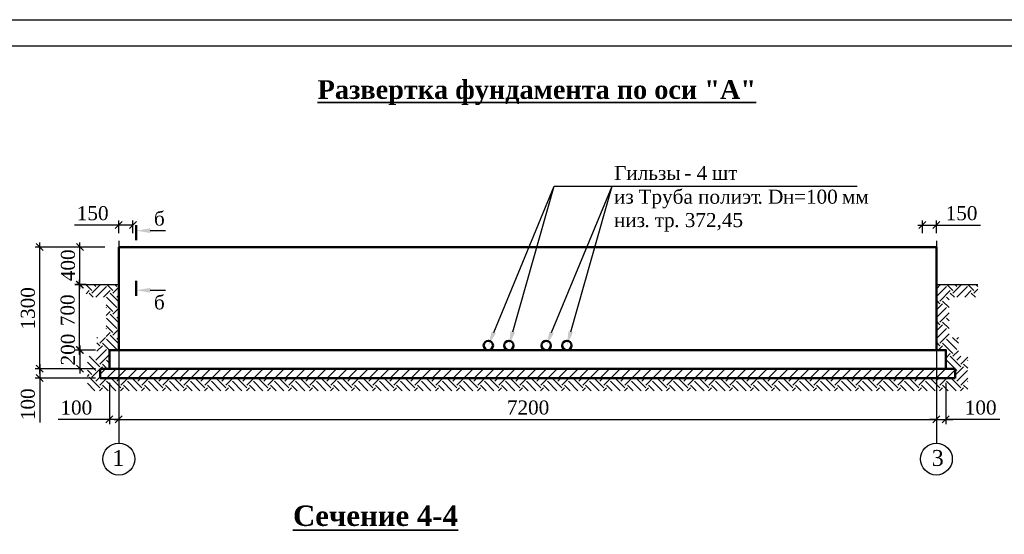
# Model space of a CAD drawing. Extents: x 352696 to 405256, y 4162769 to 4241487.
# Tile 20 of 148: x 404217 to 404406, y 4239427 to 4239525. Entities that reach past the tile are written whole.
import ezdxf

# ---------------------------------------------------------------- set-up
doc = ezdxf.new("R2010")
doc.units = 0
doc.header["$LTSCALE"] = 0.5
doc.header["$MEASUREMENT"] = 0
doc.linetypes.add('GOST2.303 6', pattern=[12, 8, -1.5, 1, -1.5])
doc.layers.add('Линия 25', color=7, linetype='Continuous', lineweight=25)
doc.layers.add('Э_Светильники', color=5, linetype='Continuous', lineweight=30)
doc.styles.add('MtXpl_Times_New_Roma', font='timesbd.ttf')
doc.styles.add('TIMES', font='times.ttf')

# ---------------------------------------------------------------- blocks, each defined once
blk = doc.blocks.new('А2-1')
at = {"lineweight": 25}
for points in [[(-7046659, 3124428), (-6987259, 3124428), (-6987259, 3082428), (-7046659, 3082428)], [(-7044659, 3123928), (-6987759, 3123928), (-6987759, 3082928), (-7044659, 3082928)]]:
    blk.add_lwpolyline(points, close=True, dxfattribs=at)

msp = doc.modelspace()

# ---------------------------------------------------------------- linework, layer by layer
at = {"color": 7}
for p, q in [((404308.2393, 4239465.2063), (404319.8151, 4239493.2164)), ((404311.888, 4239465.3077), (404319.8151, 4239493.2164)), ((404319.3348, 4239465.2063), (404330.9107, 4239493.2164)), ((404319.8151, 4239493.2164), (404366.7751, 4239493.2164)), ((404319.8151, 4239493.2164), (404366.7751, 4239493.2164)), ((404322.9836, 4239465.3077), (404330.9107, 4239493.2164)), ((404330.9107, 4239493.2164), (404377.8707, 4239493.2164)), ((404330.9107, 4239493.2164), (404377.8707, 4239493.2164)), ((404236.451, 4239484.2187), (404236.451, 4239486.6449)), ((404239.138, 4239484.2187), (404239.138, 4239486.6449)), ((404390.3245, 4239484.2187), (404390.3245, 4239486.6449)), ((404393.0115, 4239484.2187), (404393.0115, 4239486.6449)), ((404236.451, 4239485.7493), (404227.9713, 4239485.7493)), ((404239.138, 4239485.7493), (404235.5553, 4239485.7493)), ((404242.4629, 4239484.6886), (404245.4075, 4239484.6886)), ((404389.4288, 4239485.7493), (404393.0115, 4239485.7493)), ((404393.0115, 4239485.7493), (404401.4911, 4239485.7493)), ((404221.3106, 4239457.3491), (404221.3106, 4239482.4274)), ((404228.9919, 4239473.4709), (404228.9919, 4239482.4274)), ((404233.764, 4239481.5318), (404220.4149, 4239481.5318)), ((404233.764, 4239481.5318), (404228.0963, 4239481.5318)), ((404228.9362, 4239460.9317), (404228.9362, 4239475.2622)), ((404230.1814, 4239474.3665), (404228.0405, 4239474.3665)), ((404228.0493, 4239474.3665), (404236.451, 4239474.3665)), ((404230.1814, 4239474.3665), (404228.0963, 4239474.3665)), ((404230.1814, 4239474.3665), (404236.451, 4239474.3665)), ((404236.451, 4239474.3665), (404236.451, 4239461.8274)), ((404242.4629, 4239473.276), (404245.4075, 4239473.276)), ((404393.0115, 4239461.8274), (404393.0115, 4239474.3665)), ((404393.0115, 4239474.3665), (404400.9639, 4239474.3665)), ((404231.9727, 4239461.8274), (404228.0405, 4239461.8274)), ((404231.9727, 4239461.8274), (404228.0963, 4239461.8274)), ((404228.9919, 4239462.723), (404228.9919, 4239457.3491)), ((404236.451, 4239461.8274), (404234.6597, 4239461.8274)), ((404234.6597, 4239461.8274), (404234.6597, 4239458.2447)), ((404394.8028, 4239461.8274), (404393.0115, 4239461.8274)), ((404394.8028, 4239458.2447), (404394.8028, 4239461.8274)), ((404230.1814, 4239458.2447), (404220.4149, 4239458.2447)), ((404231.9727, 4239458.2447), (404220.4149, 4239458.2447)), ((404221.3106, 4239459.1404), (404221.3106, 4239456.4534)), ((404230.1814, 4239458.2447), (404228.0963, 4239458.2447)), ((404234.6597, 4239458.2447), (404232.8684, 4239458.2447)), ((404232.8684, 4239458.2447), (404232.8684, 4239456.4534)), ((404357.7227, 4239458.2447), (404271.7398, 4239458.2447)), ((404396.5941, 4239458.2447), (404394.8028, 4239458.2447)), ((404396.5941, 4239456.4534), (404396.5941, 4239458.2447)), ((404231.9727, 4239456.4534), (404220.4149, 4239456.4534)), ((404221.3106, 4239456.4534), (404221.3106, 4239447.9738)), ((404232.8684, 4239456.4534), (404396.5941, 4239456.4534)), ((404234.6597, 4239455.5578), (404234.6597, 4239447.6378)), ((404394.8028, 4239455.5578), (404394.8028, 4239447.6378)), ((404234.6597, 4239448.5335), (404224.8366, 4239448.5335)), ((404236.451, 4239448.5335), (404234.6597, 4239448.5335)), ((404235.5553, 4239448.5335), (404393.9071, 4239448.5335)), ((404236.451, 4239448.5335), (404237.7945, 4239448.5335)), ((404393.0115, 4239448.5335), (404391.668, 4239448.5335)), ((404393.0115, 4239448.5335), (404394.8028, 4239448.5335)), ((404393.0115, 4239448.5335), (404394.8028, 4239448.5335)), ((404394.8028, 4239448.5335), (404396.1462, 4239448.5335)), ((404405.1551, 4239448.5335), (404394.8028, 4239448.5335))]:
    msp.add_line(p, q, dxfattribs=at)
at = {"color": 7, "linetype": 'ByBlock'}
for p, q in [((404237.1227, 4239486.421), (404235.7793, 4239485.0775)), ((404238.4662, 4239485.0775), (404239.8097, 4239486.421)), ((404390.9962, 4239486.421), (404389.6527, 4239485.0775)), ((404392.3397, 4239485.0775), (404393.6832, 4239486.421)), ((404221.9823, 4239480.86), (404220.6389, 4239482.2035)), ((404229.6637, 4239480.86), (404228.3202, 4239482.2035)), ((404229.6079, 4239473.6948), (404228.2644, 4239475.0383)), ((404228.3202, 4239475.0383), (404229.6637, 4239473.6948)), ((404228.2644, 4239462.4991), (404229.6079, 4239461.1556)), ((404229.6637, 4239461.1556), (404228.3202, 4239462.4991)), ((404220.6389, 4239458.9165), (404221.9823, 4239457.573)), ((404221.9823, 4239457.573), (404220.6389, 4239458.9165)), ((404228.3202, 4239458.9165), (404229.6637, 4239457.573)), ((404220.6389, 4239457.1252), (404221.9823, 4239455.7817)), ((404233.988, 4239447.8617), (404235.3314, 4239449.2052)), ((404237.1227, 4239449.2052), (404235.7793, 4239447.8617)), ((404237.1227, 4239449.2052), (404235.7793, 4239447.8617)), ((404237.1227, 4239449.2052), (404235.7793, 4239447.8617)), ((404392.3397, 4239447.8617), (404393.6832, 4239449.2052)), ((404392.3397, 4239447.8617), (404393.6832, 4239449.2052)), ((404392.3397, 4239447.8617), (404393.6832, 4239449.2052)), ((404395.4745, 4239449.2052), (404394.131, 4239447.8617))]:
    msp.add_line(p, q, dxfattribs=at)
at = {"color": 7, "lineweight": 50}
for p, q in [((404239.7759, 4239485.7586), (404239.7759, 4239482.8939)), ((404239.7759, 4239472.206), (404239.7759, 4239475.0707))]:
    msp.add_line(p, q, dxfattribs=at)
at = {"color": 7, "linetype": 'GOST2.303 6', "ltscale": 300}
for p, q in [((404236.451, 4239482.758), (404236.451, 4239444.0105)), ((404393.0115, 4239482.758), (404393.0115, 4239444.0105))]:
    msp.add_line(p, q, dxfattribs=at)
at = {"color": 7, "linetype": 'Continuous'}
for p, q in [((404231.2995, 4239473.2211), (404230.1814, 4239474.3391)), ((404230.1814, 4239472.6057), (404230.7968, 4239473.2211)), ((404231.2995, 4239472.7184), (404232.9477, 4239474.3665)), ((404232.0536, 4239473.9751), (404231.6621, 4239474.3665)), ((404232.0536, 4239471.9643), (404234.0644, 4239473.9751)), ((404233.5456, 4239471.9483), (404234.8184, 4239473.2211)), ((404235.3211, 4239473.2211), (404234.1756, 4239474.3665)), ((404235.3211, 4239472.7184), (404236.451, 4239473.8482)), ((404236.0752, 4239473.9751), (404235.6837, 4239474.3665)), ((404393.0115, 4239473.5661), (404393.8119, 4239474.3665)), ((404393.0115, 4239472.058), (404394.9285, 4239473.9751)), ((404393.6718, 4239471.2102), (404395.6826, 4239473.2211)), ((404396.1853, 4239473.2211), (404395.0398, 4239474.3665)), ((404396.1853, 4239472.7184), (404397.8335, 4239474.3665)), ((404396.9393, 4239473.9751), (404396.5479, 4239474.3665)), ((404396.9393, 4239471.9643), (404398.9502, 4239473.9751)), ((404398.4314, 4239471.9483), (404399.7042, 4239473.2211)), ((404400.2069, 4239473.2211), (404399.0614, 4239474.3665)), ((404400.2069, 4239472.7184), (404400.9639, 4239473.4753)), ((404400.961, 4239473.9751), (404400.5695, 4239474.3665)), ((404231.5669, 4239471.9483), (404230.7968, 4239472.7184)), ((404236.0752, 4239469.9535), (404234.0644, 4239471.9643)), ((404236.451, 4239471.0858), (404234.8184, 4239472.7184)), ((404236.0752, 4239471.9643), (404236.451, 4239472.3401)), ((404393.6718, 4239470.7075), (404393.0115, 4239471.3679)), ((404395.4297, 4239469.955), (404394.1745, 4239471.2102)), ((404395.4297, 4239471.4631), (404394.9285, 4239471.9643)), ((404396.4527, 4239471.9483), (404395.6826, 4239472.7184)), ((404398.9662, 4239471.9483), (404398.9502, 4239471.9643)), ((404400.4743, 4239471.9483), (404399.7042, 4239472.7184)), ((404400.961, 4239471.9643), (404400.9639, 4239471.9672)), ((404235.3211, 4239469.1994), (404234.0327, 4239470.4878)), ((404234.0327, 4239469.9219), (404234.0644, 4239469.9535)), ((404234.0327, 4239468.4138), (404234.8184, 4239469.1994)), ((404235.3211, 4239468.6967), (404236.451, 4239469.8266)), ((404393.0115, 4239469.5445), (404394.1745, 4239470.7075)), ((404393.0115, 4239468.0364), (404394.9285, 4239469.9535)), ((404236.0752, 4239465.9319), (404234.0644, 4239467.9427)), ((404236.451, 4239467.0642), (404234.8184, 4239468.6967)), ((404236.0752, 4239467.9427), (404236.451, 4239468.3185)), ((404393.6718, 4239466.6859), (404393.0115, 4239467.3463)), ((404393.6718, 4239467.1886), (404395.4297, 4239468.9466)), ((404395.4297, 4239467.4415), (404394.9285, 4239467.9427)), ((404235.3211, 4239465.1778), (404234.0327, 4239466.4662)), ((404234.0327, 4239465.9003), (404234.0644, 4239465.9319)), ((404235.3211, 4239464.6751), (404236.451, 4239465.805)), ((404393.0115, 4239465.5229), (404394.1745, 4239466.6859)), ((404393.0115, 4239464.0148), (404394.9285, 4239465.9319)), ((404395.4297, 4239465.9334), (404394.1745, 4239467.1886)), ((404232.2414, 4239464.109), (404232.3781, 4239464.2456)), ((404232.8076, 4239463.167), (404233.8862, 4239464.2456)), ((404234.0327, 4239464.3922), (404234.8184, 4239465.1778)), ((404236.0752, 4239461.9103), (404234.0644, 4239463.9211)), ((404236.451, 4239463.0426), (404234.8184, 4239464.6751)), ((404236.0752, 4239463.9211), (404236.451, 4239464.2969)), ((404393.6718, 4239463.167), (404395.4297, 4239464.925)), ((404396.9393, 4239461.9103), (404394.9285, 4239463.9211)), ((404397.221, 4239463.1367), (404396.1121, 4239464.2456)), ((404396.9393, 4239463.9211), (404397.221, 4239464.2028)), ((404232.0536, 4239459.8995), (404234.0644, 4239461.9103)), ((404232.8076, 4239462.6643), (404232.2414, 4239463.2305)), ((404232.2414, 4239461.5954), (404233.3103, 4239462.6643)), ((404234.6597, 4239461.8177), (404233.3103, 4239463.167)), ((404393.6718, 4239462.6643), (404393.0115, 4239463.3247)), ((404393.3375, 4239461.8274), (404394.1745, 4239462.6643)), ((404396.1853, 4239461.1562), (404394.1745, 4239463.167)), ((404394.8028, 4239461.7845), (404394.9285, 4239461.9103)), ((404396.1853, 4239460.6535), (404397.221, 4239461.6893)), ((404232.8076, 4239458.6427), (404230.7968, 4239460.6535)), ((404231.2995, 4239460.6535), (404231.309, 4239460.663)), ((404232.8076, 4239459.1454), (404234.6597, 4239460.9975)), ((404234.6597, 4239459.3042), (404234.0644, 4239459.8995)), ((404394.8028, 4239460.2764), (404395.6826, 4239461.1562)), ((404396.5833, 4239458.2447), (404394.9285, 4239459.8995)), ((404397.6934, 4239458.6427), (404395.6826, 4239460.6535)), ((404396.9393, 4239459.8995), (404397.7029, 4239460.663)), ((404397.6934, 4239459.1454), (404399.0123, 4239460.4644)), ((404399.0123, 4239459.8373), (404398.9502, 4239459.8995)), ((404232.0536, 4239457.8887), (404230.4501, 4239459.4921)), ((404231.2995, 4239457.1346), (404230.4501, 4239457.984)), ((404231.2995, 4239456.6319), (404232.8684, 4239458.2008)), ((404232.8684, 4239457.1954), (404233.9177, 4239458.2447)), ((404232.9123, 4239458.2447), (404233.3103, 4239458.6427)), ((404234.211, 4239458.2447), (404233.3103, 4239459.1454)), ((404234.1372, 4239456.4534), (404235.9285, 4239458.2447)), ((404236.148, 4239456.4534), (404237.9393, 4239458.2447)), ((404238.1588, 4239456.4534), (404239.9501, 4239458.2447)), ((404240.1696, 4239456.4534), (404241.9609, 4239458.2447)), ((404242.1804, 4239456.4534), (404243.9717, 4239458.2447)), ((404244.1912, 4239456.4534), (404245.9825, 4239458.2447)), ((404246.202, 4239456.4534), (404247.9933, 4239458.2447)), ((404248.2128, 4239456.4534), (404250.0041, 4239458.2447)), ((404250.2236, 4239456.4534), (404252.0149, 4239458.2447)), ((404252.2344, 4239456.4534), (404254.0257, 4239458.2447)), ((404254.2452, 4239456.4534), (404256.0366, 4239458.2447)), ((404256.256, 4239456.4534), (404258.0474, 4239458.2447)), ((404258.2668, 4239456.4534), (404260.0582, 4239458.2447)), ((404260.2776, 4239456.4534), (404262.069, 4239458.2447)), ((404262.2884, 4239456.4534), (404264.0798, 4239458.2447)), ((404264.2993, 4239456.4534), (404266.0906, 4239458.2447)), ((404266.3101, 4239456.4534), (404268.1014, 4239458.2447)), ((404268.3209, 4239456.4534), (404270.1122, 4239458.2447)), ((404270.3317, 4239456.4534), (404272.123, 4239458.2447)), ((404272.3425, 4239456.4534), (404274.1338, 4239458.2447)), ((404274.3533, 4239456.4534), (404276.1446, 4239458.2447)), ((404276.3641, 4239456.4534), (404278.1554, 4239458.2447)), ((404278.3749, 4239456.4534), (404280.1662, 4239458.2447)), ((404280.3857, 4239456.4534), (404282.177, 4239458.2447)), ((404282.3965, 4239456.4534), (404284.1878, 4239458.2447)), ((404284.4073, 4239456.4534), (404286.1986, 4239458.2447)), ((404286.4181, 4239456.4534), (404288.2094, 4239458.2447)), ((404288.4289, 4239456.4534), (404290.2202, 4239458.2447)), ((404290.4397, 4239456.4534), (404292.231, 4239458.2447)), ((404292.4505, 4239456.4534), (404294.2418, 4239458.2447)), ((404294.4613, 4239456.4534), (404296.2526, 4239458.2447)), ((404296.4721, 4239456.4534), (404298.2634, 4239458.2447)), ((404298.4829, 4239456.4534), (404300.2742, 4239458.2447)), ((404300.4937, 4239456.4534), (404302.285, 4239458.2447)), ((404302.5045, 4239456.4534), (404304.2958, 4239458.2447)), ((404304.5153, 4239456.4534), (404306.3066, 4239458.2447)), ((404306.5261, 4239456.4534), (404308.3174, 4239458.2447)), ((404308.5369, 4239456.4534), (404310.3282, 4239458.2447)), ((404310.5477, 4239456.4534), (404312.339, 4239458.2447)), ((404312.5585, 4239456.4534), (404314.3498, 4239458.2447)), ((404314.5693, 4239456.4534), (404316.3606, 4239458.2447)), ((404316.5801, 4239456.4534), (404318.3714, 4239458.2447)), ((404318.5909, 4239456.4534), (404320.3822, 4239458.2447)), ((404320.6017, 4239456.4534), (404322.393, 4239458.2447)), ((404322.6125, 4239456.4534), (404324.4038, 4239458.2447)), ((404324.6233, 4239456.4534), (404326.4146, 4239458.2447)), ((404326.6341, 4239456.4534), (404328.4254, 4239458.2447)), ((404328.6449, 4239456.4534), (404330.4362, 4239458.2447)), ((404330.6557, 4239456.4534), (404332.447, 4239458.2447)), ((404332.6665, 4239456.4534), (404334.4578, 4239458.2447)), ((404334.6773, 4239456.4534), (404336.4686, 4239458.2447)), ((404336.6881, 4239456.4534), (404338.4794, 4239458.2447)), ((404338.6989, 4239456.4534), (404340.4902, 4239458.2447)), ((404340.7097, 4239456.4534), (404342.501, 4239458.2447)), ((404342.7205, 4239456.4534), (404344.5118, 4239458.2447)), ((404344.7313, 4239456.4534), (404346.5227, 4239458.2447)), ((404346.7421, 4239456.4534), (404348.5335, 4239458.2447)), ((404348.7529, 4239456.4534), (404350.5443, 4239458.2447)), ((404350.7637, 4239456.4534), (404352.5551, 4239458.2447)), ((404352.7746, 4239456.4534), (404354.5659, 4239458.2447)), ((404354.7854, 4239456.4534), (404356.5767, 4239458.2447)), ((404356.7962, 4239456.4534), (404358.5875, 4239458.2447)), ((404358.807, 4239456.4534), (404360.5983, 4239458.2447)), ((404360.8178, 4239456.4534), (404362.6091, 4239458.2447)), ((404362.8286, 4239456.4534), (404364.6199, 4239458.2447)), ((404364.8394, 4239456.4534), (404366.6307, 4239458.2447)), ((404366.8502, 4239456.4534), (404368.6415, 4239458.2447)), ((404368.861, 4239456.4534), (404370.6523, 4239458.2447)), ((404370.8718, 4239456.4534), (404372.6631, 4239458.2447)), ((404372.8826, 4239456.4534), (404374.6739, 4239458.2447)), ((404374.8934, 4239456.4534), (404376.6847, 4239458.2447)), ((404376.9042, 4239456.4534), (404378.6955, 4239458.2447)), ((404378.915, 4239456.4534), (404380.7063, 4239458.2447)), ((404380.9258, 4239456.4534), (404382.7171, 4239458.2447)), ((404382.9366, 4239456.4534), (404384.7279, 4239458.2447)), ((404384.9474, 4239456.4534), (404386.7387, 4239458.2447)), ((404386.9582, 4239456.4534), (404388.7495, 4239458.2447)), ((404388.969, 4239456.4534), (404390.7603, 4239458.2447)), ((404390.9798, 4239456.4534), (404392.7711, 4239458.2447)), ((404392.9906, 4239456.4534), (404394.7819, 4239458.2447)), ((404395.0752, 4239458.2447), (404394.8028, 4239458.5172)), ((404395.0014, 4239456.4534), (404396.5941, 4239458.0461)), ((404396.5941, 4239457.0407), (404398.1961, 4239458.6427)), ((404396.9393, 4239457.8887), (404396.5941, 4239458.234)), ((404396.9393, 4239455.8779), (404398.9502, 4239457.8887)), ((404399.0123, 4239458.3292), (404398.1961, 4239459.1454)), ((404230.4501, 4239456.7879), (404230.7968, 4239457.1346)), ((404232.8076, 4239454.6211), (404230.7968, 4239456.6319)), ((404232.0536, 4239455.8779), (404232.8684, 4239456.6927)), ((404232.8076, 4239455.1238), (404234.1372, 4239456.4534)), ((404236.8292, 4239454.6211), (404234.9969, 4239456.4534)), ((404236.0752, 4239455.8779), (404236.6507, 4239456.4534)), ((404236.8292, 4239455.1238), (404238.1588, 4239456.4534)), ((404240.8508, 4239454.6211), (404239.0185, 4239456.4534)), ((404240.0968, 4239455.8779), (404240.6723, 4239456.4534)), ((404240.8508, 4239455.1238), (404242.1804, 4239456.4534)), ((404244.8724, 4239454.6211), (404243.0401, 4239456.4534)), ((404244.1184, 4239455.8779), (404244.6939, 4239456.4534)), ((404244.8724, 4239455.1238), (404246.202, 4239456.4534)), ((404248.894, 4239454.6211), (404247.0617, 4239456.4534)), ((404248.14, 4239455.8779), (404248.7155, 4239456.4534)), ((404248.894, 4239455.1238), (404250.2236, 4239456.4534)), ((404252.9156, 4239454.6211), (404251.0833, 4239456.4534)), ((404252.1616, 4239455.8779), (404252.7371, 4239456.4534)), ((404252.9156, 4239455.1238), (404254.2452, 4239456.4534)), ((404256.9372, 4239454.6211), (404255.1049, 4239456.4534)), ((404256.1832, 4239455.8779), (404256.7587, 4239456.4534)), ((404256.9372, 4239455.1238), (404258.2668, 4239456.4534)), ((404260.9588, 4239454.6211), (404259.1265, 4239456.4534)), ((404260.2048, 4239455.8779), (404260.7803, 4239456.4534)), ((404260.9588, 4239455.1238), (404262.2884, 4239456.4534)), ((404264.9805, 4239454.6211), (404263.1481, 4239456.4534)), ((404264.2264, 4239455.8779), (404264.802, 4239456.4534)), ((404264.9805, 4239455.1238), (404266.3101, 4239456.4534)), ((404269.0021, 4239454.6211), (404267.1698, 4239456.4534)), ((404268.248, 4239455.8779), (404268.8236, 4239456.4534)), ((404269.0021, 4239455.1238), (404270.3317, 4239456.4534)), ((404273.0237, 4239454.6211), (404271.1914, 4239456.4534)), ((404272.2696, 4239455.8779), (404272.8452, 4239456.4534)), ((404273.0237, 4239455.1238), (404274.3533, 4239456.4534)), ((404277.0453, 4239454.6211), (404275.213, 4239456.4534)), ((404276.2912, 4239455.8779), (404276.8668, 4239456.4534)), ((404277.0453, 4239455.1238), (404278.3749, 4239456.4534)), ((404281.0669, 4239454.6211), (404279.2346, 4239456.4534)), ((404280.3128, 4239455.8779), (404280.8884, 4239456.4534)), ((404281.0669, 4239455.1238), (404282.3965, 4239456.4534)), ((404285.0885, 4239454.6211), (404283.2562, 4239456.4534)), ((404284.3344, 4239455.8779), (404284.91, 4239456.4534)), ((404285.0885, 4239455.1238), (404286.4181, 4239456.4534)), ((404289.1101, 4239454.6211), (404287.2778, 4239456.4534)), ((404288.356, 4239455.8779), (404288.9316, 4239456.4534)), ((404289.1101, 4239455.1238), (404290.4397, 4239456.4534)), ((404293.1317, 4239454.6211), (404291.2994, 4239456.4534)), ((404292.3776, 4239455.8779), (404292.9532, 4239456.4534)), ((404293.1317, 4239455.1238), (404294.4613, 4239456.4534)), ((404297.1533, 4239454.6211), (404295.321, 4239456.4534)), ((404296.3992, 4239455.8779), (404296.9748, 4239456.4534)), ((404297.1533, 4239455.1238), (404298.4829, 4239456.4534)), ((404301.1749, 4239454.6211), (404299.3426, 4239456.4534)), ((404300.4208, 4239455.8779), (404300.9964, 4239456.4534)), ((404301.1749, 4239455.1238), (404302.5045, 4239456.4534)), ((404305.1965, 4239454.6211), (404303.3642, 4239456.4534)), ((404304.4424, 4239455.8779), (404305.018, 4239456.4534)), ((404305.1965, 4239455.1238), (404306.5261, 4239456.4534)), ((404309.2181, 4239454.6211), (404307.3858, 4239456.4534)), ((404308.4641, 4239455.8779), (404309.0396, 4239456.4534)), ((404309.2181, 4239455.1238), (404310.5477, 4239456.4534)), ((404313.2397, 4239454.6211), (404311.4074, 4239456.4534)), ((404312.4857, 4239455.8779), (404313.0612, 4239456.4534)), ((404313.2397, 4239455.1238), (404314.5693, 4239456.4534)), ((404317.2613, 4239454.6211), (404315.429, 4239456.4534)), ((404316.5073, 4239455.8779), (404317.0828, 4239456.4534)), ((404317.2613, 4239455.1238), (404318.5909, 4239456.4534)), ((404321.2829, 4239454.6211), (404319.4506, 4239456.4534)), ((404320.5289, 4239455.8779), (404321.1044, 4239456.4534)), ((404321.2829, 4239455.1238), (404322.6125, 4239456.4534)), ((404325.3045, 4239454.6211), (404323.4722, 4239456.4534)), ((404324.5505, 4239455.8779), (404325.126, 4239456.4534)), ((404325.3045, 4239455.1238), (404326.6341, 4239456.4534)), ((404329.3261, 4239454.6211), (404327.4938, 4239456.4534)), ((404328.5721, 4239455.8779), (404329.1476, 4239456.4534)), ((404329.3261, 4239455.1238), (404330.6557, 4239456.4534)), ((404333.3477, 4239454.6211), (404331.5154, 4239456.4534)), ((404332.5937, 4239455.8779), (404333.1692, 4239456.4534)), ((404333.3477, 4239455.1238), (404334.6773, 4239456.4534)), ((404337.3693, 4239454.6211), (404335.537, 4239456.4534)), ((404336.6153, 4239455.8779), (404337.1908, 4239456.4534)), ((404337.3693, 4239455.1238), (404338.6989, 4239456.4534)), ((404341.3909, 4239454.6211), (404339.5586, 4239456.4534)), ((404340.6369, 4239455.8779), (404341.2124, 4239456.4534)), ((404341.3909, 4239455.1238), (404342.7205, 4239456.4534)), ((404345.4125, 4239454.6211), (404343.5802, 4239456.4534)), ((404344.6585, 4239455.8779), (404345.234, 4239456.4534)), ((404345.4125, 4239455.1238), (404346.7421, 4239456.4534)), ((404349.4341, 4239454.6211), (404347.6018, 4239456.4534)), ((404348.6801, 4239455.8779), (404349.2556, 4239456.4534)), ((404349.4341, 4239455.1238), (404350.7637, 4239456.4534)), ((404353.4558, 4239454.6211), (404351.6234, 4239456.4534)), ((404352.7017, 4239455.8779), (404353.2773, 4239456.4534)), ((404353.4558, 4239455.1238), (404354.7854, 4239456.4534)), ((404357.4774, 4239454.6211), (404355.6451, 4239456.4534)), ((404356.7233, 4239455.8779), (404357.2989, 4239456.4534)), ((404357.4774, 4239455.1238), (404358.807, 4239456.4534)), ((404361.499, 4239454.6211), (404359.6667, 4239456.4534)), ((404360.7449, 4239455.8779), (404361.3205, 4239456.4534)), ((404361.499, 4239455.1238), (404362.8286, 4239456.4534)), ((404365.5206, 4239454.6211), (404363.6883, 4239456.4534)), ((404364.7665, 4239455.8779), (404365.3421, 4239456.4534)), ((404365.5206, 4239455.1238), (404366.8502, 4239456.4534)), ((404369.5422, 4239454.6211), (404367.7099, 4239456.4534)), ((404368.7881, 4239455.8779), (404369.3637, 4239456.4534)), ((404369.5422, 4239455.1238), (404370.8718, 4239456.4534)), ((404373.5638, 4239454.6211), (404371.7315, 4239456.4534)), ((404372.8097, 4239455.8779), (404373.3853, 4239456.4534)), ((404373.5638, 4239455.1238), (404374.8934, 4239456.4534)), ((404377.5854, 4239454.6211), (404375.7531, 4239456.4534)), ((404376.8313, 4239455.8779), (404377.4069, 4239456.4534)), ((404377.5854, 4239455.1238), (404378.915, 4239456.4534)), ((404381.607, 4239454.6211), (404379.7747, 4239456.4534)), ((404380.8529, 4239455.8779), (404381.4285, 4239456.4534)), ((404381.607, 4239455.1238), (404382.9366, 4239456.4534)), ((404385.6286, 4239454.6211), (404383.7963, 4239456.4534)), ((404384.8745, 4239455.8779), (404385.4501, 4239456.4534)), ((404385.6286, 4239455.1238), (404386.9582, 4239456.4534)), ((404389.6502, 4239454.6211), (404387.8179, 4239456.4534)), ((404388.8961, 4239455.8779), (404389.4717, 4239456.4534)), ((404389.6502, 4239455.1238), (404390.9798, 4239456.4534)), ((404393.6718, 4239454.6211), (404391.8395, 4239456.4534)), ((404392.9177, 4239455.8779), (404393.4933, 4239456.4534)), ((404393.6718, 4239455.1238), (404395.0014, 4239456.4534)), ((404397.6934, 4239454.6211), (404395.8611, 4239456.4534)), ((404397.6934, 4239455.1238), (404399.0123, 4239456.4428)), ((404231.8855, 4239454.0352), (404230.4501, 4239455.4705)), ((404232.7244, 4239454.0352), (404233.3103, 4239454.6211)), ((404234.399, 4239454.0352), (404233.3103, 4239455.1238)), ((404235.9071, 4239454.0352), (404234.0644, 4239455.8779)), ((404236.746, 4239454.0352), (404237.3319, 4239454.6211)), ((404238.4206, 4239454.0352), (404237.3319, 4239455.1238)), ((404239.9287, 4239454.0352), (404238.086, 4239455.8779)), ((404240.7676, 4239454.0352), (404241.3535, 4239454.6211)), ((404242.4422, 4239454.0352), (404241.3535, 4239455.1238)), ((404243.9503, 4239454.0352), (404242.1076, 4239455.8779)), ((404244.7892, 4239454.0352), (404245.3751, 4239454.6211)), ((404246.4638, 4239454.0352), (404245.3751, 4239455.1238)), ((404247.9719, 4239454.0352), (404246.1292, 4239455.8779)), ((404248.8108, 4239454.0352), (404249.3967, 4239454.6211)), ((404250.4854, 4239454.0352), (404249.3967, 4239455.1238)), ((404251.9935, 4239454.0352), (404250.1508, 4239455.8779)), ((404252.8324, 4239454.0352), (404253.4183, 4239454.6211)), ((404254.507, 4239454.0352), (404253.4183, 4239455.1238)), ((404256.0151, 4239454.0352), (404254.1724, 4239455.8779)), ((404256.854, 4239454.0352), (404257.4399, 4239454.6211)), ((404258.5286, 4239454.0352), (404257.4399, 4239455.1238)), ((404260.0367, 4239454.0352), (404258.194, 4239455.8779)), ((404260.8756, 4239454.0352), (404261.4615, 4239454.6211)), ((404262.5502, 4239454.0352), (404261.4615, 4239455.1238)), ((404264.0583, 4239454.0352), (404262.2156, 4239455.8779)), ((404264.8972, 4239454.0352), (404265.4832, 4239454.6211)), ((404266.5718, 4239454.0352), (404265.4832, 4239455.1238)), ((404268.0799, 4239454.0352), (404266.2372, 4239455.8779)), ((404268.9188, 4239454.0352), (404269.5048, 4239454.6211)), ((404270.5934, 4239454.0352), (404269.5048, 4239455.1238)), ((404272.1015, 4239454.0352), (404270.2588, 4239455.8779)), ((404272.9404, 4239454.0352), (404273.5264, 4239454.6211)), ((404274.615, 4239454.0352), (404273.5264, 4239455.1238)), ((404276.1231, 4239454.0352), (404274.2804, 4239455.8779)), ((404276.962, 4239454.0352), (404277.548, 4239454.6211)), ((404278.6366, 4239454.0352), (404277.548, 4239455.1238)), ((404280.1447, 4239454.0352), (404278.302, 4239455.8779)), ((404280.9836, 4239454.0352), (404281.5696, 4239454.6211)), ((404282.6582, 4239454.0352), (404281.5696, 4239455.1238)), ((404284.1663, 4239454.0352), (404282.3236, 4239455.8779)), ((404285.0052, 4239454.0352), (404285.5912, 4239454.6211)), ((404286.6798, 4239454.0352), (404285.5912, 4239455.1238)), ((404288.1879, 4239454.0352), (404286.3452, 4239455.8779)), ((404289.0268, 4239454.0352), (404289.6128, 4239454.6211)), ((404290.7014, 4239454.0352), (404289.6128, 4239455.1238)), ((404292.2095, 4239454.0352), (404290.3668, 4239455.8779)), ((404293.0484, 4239454.0352), (404293.6344, 4239454.6211)), ((404294.723, 4239454.0352), (404293.6344, 4239455.1238)), ((404296.2312, 4239454.0352), (404294.3884, 4239455.8779)), ((404297.07, 4239454.0352), (404297.656, 4239454.6211)), ((404298.7447, 4239454.0352), (404297.656, 4239455.1238)), ((404300.2528, 4239454.0352), (404298.41, 4239455.8779)), ((404301.0916, 4239454.0352), (404301.6776, 4239454.6211)), ((404302.7663, 4239454.0352), (404301.6776, 4239455.1238)), ((404304.2744, 4239454.0352), (404302.4316, 4239455.8779)), ((404305.1132, 4239454.0352), (404305.6992, 4239454.6211)), ((404306.7879, 4239454.0352), (404305.6992, 4239455.1238)), ((404308.296, 4239454.0352), (404306.4532, 4239455.8779)), ((404309.1348, 4239454.0352), (404309.7208, 4239454.6211)), ((404310.8095, 4239454.0352), (404309.7208, 4239455.1238)), ((404312.3176, 4239454.0352), (404310.4749, 4239455.8779)), ((404313.1564, 4239454.0352), (404313.7424, 4239454.6211)), ((404314.8311, 4239454.0352), (404313.7424, 4239455.1238)), ((404316.3392, 4239454.0352), (404314.4965, 4239455.8779)), ((404317.178, 4239454.0352), (404317.764, 4239454.6211)), ((404318.8527, 4239454.0352), (404317.764, 4239455.1238)), ((404320.3608, 4239454.0352), (404318.5181, 4239455.8779)), ((404321.1997, 4239454.0352), (404321.7856, 4239454.6211)), ((404322.8743, 4239454.0352), (404321.7856, 4239455.1238)), ((404324.3824, 4239454.0352), (404322.5397, 4239455.8779)), ((404325.2213, 4239454.0352), (404325.8072, 4239454.6211)), ((404326.8959, 4239454.0352), (404325.8072, 4239455.1238)), ((404328.404, 4239454.0352), (404326.5613, 4239455.8779)), ((404329.2429, 4239454.0352), (404329.8288, 4239454.6211)), ((404330.9175, 4239454.0352), (404329.8288, 4239455.1238)), ((404332.4256, 4239454.0352), (404330.5829, 4239455.8779)), ((404333.2645, 4239454.0352), (404333.8504, 4239454.6211)), ((404334.9391, 4239454.0352), (404333.8504, 4239455.1238)), ((404336.4472, 4239454.0352), (404334.6045, 4239455.8779)), ((404337.2861, 4239454.0352), (404337.872, 4239454.6211)), ((404338.9607, 4239454.0352), (404337.872, 4239455.1238)), ((404340.4688, 4239454.0352), (404338.6261, 4239455.8779)), ((404341.3077, 4239454.0352), (404341.8936, 4239454.6211)), ((404342.9823, 4239454.0352), (404341.8936, 4239455.1238)), ((404344.4904, 4239454.0352), (404342.6477, 4239455.8779)), ((404345.3293, 4239454.0352), (404345.9152, 4239454.6211)), ((404347.0039, 4239454.0352), (404345.9152, 4239455.1238)), ((404348.512, 4239454.0352), (404346.6693, 4239455.8779)), ((404349.3509, 4239454.0352), (404349.9368, 4239454.6211)), ((404351.0255, 4239454.0352), (404349.9368, 4239455.1238)), ((404352.5336, 4239454.0352), (404350.6909, 4239455.8779)), ((404353.3725, 4239454.0352), (404353.9585, 4239454.6211)), ((404355.0471, 4239454.0352), (404353.9585, 4239455.1238)), ((404356.5552, 4239454.0352), (404354.7125, 4239455.8779)), ((404357.3941, 4239454.0352), (404357.9801, 4239454.6211)), ((404359.0687, 4239454.0352), (404357.9801, 4239455.1238)), ((404360.5768, 4239454.0352), (404358.7341, 4239455.8779)), ((404361.4157, 4239454.0352), (404362.0017, 4239454.6211)), ((404363.0903, 4239454.0352), (404362.0017, 4239455.1238)), ((404364.5984, 4239454.0352), (404362.7557, 4239455.8779)), ((404365.4373, 4239454.0352), (404366.0233, 4239454.6211)), ((404367.1119, 4239454.0352), (404366.0233, 4239455.1238)), ((404368.62, 4239454.0352), (404366.7773, 4239455.8779)), ((404369.4589, 4239454.0352), (404370.0449, 4239454.6211)), ((404371.1335, 4239454.0352), (404370.0449, 4239455.1238)), ((404372.6416, 4239454.0352), (404370.7989, 4239455.8779)), ((404373.4805, 4239454.0352), (404374.0665, 4239454.6211)), ((404375.1551, 4239454.0352), (404374.0665, 4239455.1238)), ((404376.6632, 4239454.0352), (404374.8205, 4239455.8779)), ((404377.5021, 4239454.0352), (404378.0881, 4239454.6211)), ((404379.1767, 4239454.0352), (404378.0881, 4239455.1238)), ((404380.6848, 4239454.0352), (404378.8421, 4239455.8779)), ((404381.5237, 4239454.0352), (404382.1097, 4239454.6211)), ((404383.1983, 4239454.0352), (404382.1097, 4239455.1238)), ((404384.7065, 4239454.0352), (404382.8637, 4239455.8779)), ((404385.5453, 4239454.0352), (404386.1313, 4239454.6211)), ((404387.22, 4239454.0352), (404386.1313, 4239455.1238)), ((404388.7281, 4239454.0352), (404386.8853, 4239455.8779)), ((404389.5669, 4239454.0352), (404390.1529, 4239454.6211)), ((404391.2416, 4239454.0352), (404390.1529, 4239455.1238)), ((404392.7497, 4239454.0352), (404390.9069, 4239455.8779)), ((404393.5885, 4239454.0352), (404394.1745, 4239454.6211)), ((404395.2632, 4239454.0352), (404394.1745, 4239455.1238)), ((404396.7713, 4239454.0352), (404394.9285, 4239455.8779)), ((404397.6101, 4239454.0352), (404398.1961, 4239454.6211)), ((404399.0123, 4239454.3076), (404398.1961, 4239455.1238)), ((404399.0123, 4239455.8157), (404398.9502, 4239455.8779))]:
    msp.add_line(p, q, dxfattribs=at)
at = {"color": 7}
for centre in [(404236.451, 4239440.9572), (404393.0115, 4239440.9572)]:
    msp.add_circle(centre, 3.0534, dxfattribs=at)
for points in [[(404242.4629, 4239484.2407), (404239.7759, 4239484.6886), (404242.4629, 4239485.1364)], [(404242.4629, 4239472.8282), (404239.7759, 4239473.276), (404242.4629, 4239473.7238)], [(404312.3188, 4239465.1854), (404311.1539, 4239462.723), (404311.4572, 4239465.4301)], [(404323.4144, 4239465.1854), (404322.2495, 4239462.723), (404322.5528, 4239465.4301)], [(404308.6531, 4239465.0352), (404307.213, 4239462.723), (404307.8254, 4239465.3773)], [(404319.7487, 4239465.0352), (404318.3086, 4239462.723), (404318.921, 4239465.3773)]]:
    msp.add_solid(points, dxfattribs=at)
at = {"layer": 'Линия 25', "color": 7, "lineweight": 50, "ltscale": 50}
for centre in [(404307.213, 4239462.723), (404311.1539, 4239462.723), (404318.3086, 4239462.723), (404322.2495, 4239462.723)]:
    msp.add_circle(centre, 0.8957, dxfattribs=at)
at = {"layer": 'Э_Светильники', "color": 7, "lineweight": 50}
for p, q in [((404236.451, 4239481.5318), (404393.0115, 4239481.5318)), ((404236.451, 4239481.5318), (404236.451, 4239461.8274)), ((404393.0115, 4239481.5318), (404393.0115, 4239461.8274)), ((404234.6597, 4239461.8274), (404234.6597, 4239458.2447)), ((404271.7398, 4239461.8274), (404234.6597, 4239461.8274)), ((404357.7227, 4239461.8274), (404271.7398, 4239461.8274)), ((404394.8028, 4239461.8274), (404357.7227, 4239461.8274)), ((404394.8028, 4239458.2447), (404394.8028, 4239461.8274)), ((404396.5941, 4239458.2447), (404232.8684, 4239458.2447)), ((404232.8684, 4239458.2447), (404232.8684, 4239456.4534)), ((404234.6597, 4239458.2447), (404271.7398, 4239458.2447)), ((404357.7227, 4239458.2447), (404394.8028, 4239458.2447)), ((404396.5941, 4239456.4534), (404396.5941, 4239458.2447)), ((404232.8684, 4239456.4534), (404396.5941, 4239456.4534))]:
    msp.add_line(p, q, dxfattribs=at)

# ---------------------------------------------------------------- block references
at = {"xscale": 0.01, "yscale": 0.01, "zscale": 0.01}
msp.add_blockref('А2-1', (474421.6525, 4208280.7971), dxfattribs=at)

# ---------------------------------------------------------------- texts
at = {"color": 7, "lineweight": 35, "style": 'MtXpl_Times_New_Roma'}
for s, height, p in [('%%UРазвертка фундамента по оси "А"', 3.582619, (404274.5225, 4239509.9124)), ('%%UСечение 4-4', 3.908312, (404269.8043, 4239428.1496))]:
    msp.add_text(s, height=height, dxfattribs=at).set_placement(p)
at = {"color": 7, "lineweight": 100, "style": 'TIMES'}
for s, height, p in [('Гильзы ', 2.68696, (404331.3032, 4239494.3926)), ('- 4 ', 2.68696, (404344.7341, 4239494.3926)), ('шт', 2.68696, (404350.0228, 4239494.3926)), ('из ', 2.68696, (404331.2857, 4239489.8465)), ('Труба полиэт', 2.686964, (404335.9681, 4239489.8465)), (' D', 2.68696, (404359.7691, 4239489.8465)), ('н', 2.687, (404363.6262, 4239489.8465)), ('=100 ', 2.68696, (404365.7494, 4239489.8465)), ('мм', 2.68696, (404374.93, 4239489.8465)), ('.', 2.687, (404358.7772, 4239489.8465)), ('150', 2.68696, (404228.4021, 4239486.6914)), ('б', 2.687, (404243.1801, 4239485.6575)), ('. 372,45', 2.68696, (404342.8007, 4239485.3682)), ('150', 2.68696, (404394.7857, 4239486.6914)), ('низ', 2.68696, (404331.2857, 4239485.3682)), ('тр', 2.68696, (404339.0832, 4239485.3682)), ('. ', 2.68696, (404337.0994, 4239485.3682)), ('б', 2.687, (404243.1801, 4239469.6065)), ('100', 2.68696, (404225.2673, 4239449.4756)), ('7200', 2.68696, (404310.7608, 4239449.4834)), ('100', 2.68696, (404398.4496, 4239449.4756)), ('1', 3.0534, (404235.2066, 4239439.64)), ('3', 3.0534, (404392.1127, 4239439.64))]:
    msp.add_text(s, height=height, dxfattribs=at).set_placement(p)
for s, p in [('400', (404228.0498, 4239475.0132)), ('1300', (404220.3684, 4239465.759)), ('700', (404227.9863, 4239466.3947)), ('200', (404228.0498, 4239458.8798)), ('100', (404220.3684, 4239448.4045))]:
    msp.add_text(s, height=2.68696, rotation=90, dxfattribs=at).set_placement(p)

doc.saveas('drawing.dxf')
